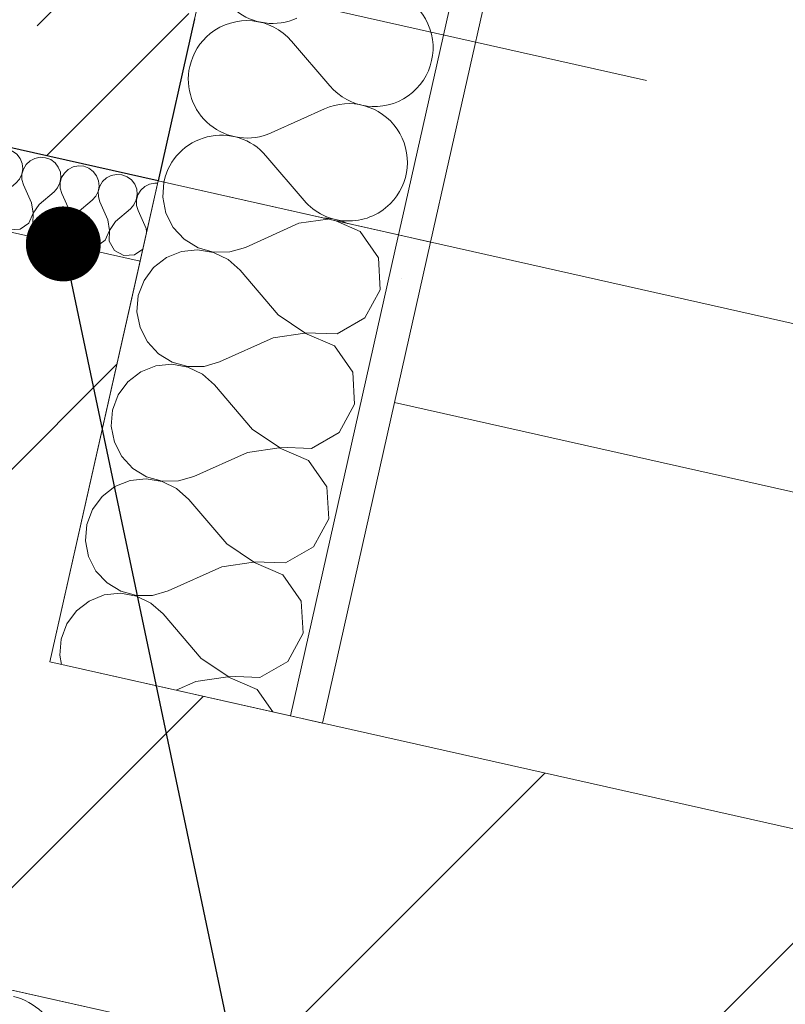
# Model space of a CAD drawing. Header units: millimetres. Extents: x -7213913 to -6999406, y 6129472 to 6470382.
# Tile 201 of 256: x -7184693 to -7184227, y 6172947 to 6173547. Entities that reach past the tile are written whole.
import ezdxf
from ezdxf.enums import TextEntityAlignment as Align

# ---------------------------------------------------------------- set-up
doc = ezdxf.new("R2010")
doc.units = ezdxf.units.MM
doc.header["$MEASUREMENT"] = 0
doc.linetypes.add('Штриховая', pattern=[564.444447, 282.222223, -282.222223])
doc.linetypes.add('Штрихпунктирная', pattern=[670.277762, 352.777767, -176.388884, 0, -141.111112])
doc.layers.add('АР-Стены_внешние_.АР', color=7, linetype='Continuous')
doc.layers.add('АР-Чертеж-Оси_Осевые размеры.АР', color=7, linetype='Continuous')
for name, color, linetype, lineweight in [('АР-Стены_внешние_.АР_Ном._пера__1', 7, 'Continuous', 0), ('АР-Стены_внешние_.АР_Ном._пера__120', 7, 'Continuous', 0), ('АР-Стены_внутренние_пилоны.АР_Ном._пера__1', 7, 'Continuous', 30), ('АР-Чертеж-Оси_Осевые размеры.АР_Ном._пера__120', 7, 'Continuous', 0), ('АР-Чертеж-Размеры.АР_Ном._пера__1', 7, 'Continuous', 0)]:
    doc.layers.add(name, color=color, linetype=linetype, lineweight=lineweight)
doc.styles.add('РЎР“Р•РќР•Р\xa0Р\x98Р\xa0_РЎРўР\x98Р›Р¬_5', font='GOTHIC.TTF')
doc.dimstyles.new('СГЕНЕРИР_СТИЛЬ__8', dxfattribs={"dimtxt": 0.18, "dimasz": 91.2, "dimexe": 0.18, "dimexo": 0.0625, "dimgap": 0, "dimtad": 0, "dimtih": 1, "dimtoh": 1, "dimdec": 4, "dimzin": 0, "dimdsep": 46, "dimcen": 0.09, "dimadec": 0, "dimazin": 0, "dimtfac": 1, "dimtdec": 4, "dimtmove": 0, "dimatfit": 3, "dimldrblk": 'ARROWHEAD_11', "dimfxl": 1, "dimtolj": 1, "dimtzin": 0, "dimarcsym": 0})
pattern_1 = [(45, (-6566190.34, 6563027.8), (-111.369318, 111.369318), [0, -105, 0, -157.5]), (110, (-6565840.34, 6563027.8), (148.001588, 53.868173), [0, -77, 0, -133])]
pattern_2 = [(45, (-6566190.34, 6562677.8), (-127.279217, 127.279217), [])]

# ---------------------------------------------------------------- blocks, each defined once
blk = doc.blocks.new('*X527', base_point=(-6566190.34, 6562677.79))
at = {"layer": 'АР-Стены_внешние_.АР_Ном._пера__1', "color": 7, "linetype": 'Continuous', "lineweight": 0}
for p, q in [((-7184521.87, 6173485.87), (-7184540.01, 6173477.71)), ((-7184519.96, 6173436.61), (-7184543.14, 6173463.77))]:
    blk.add_line(p, q, dxfattribs=at)
for centre, start, end in [((-7184554.66, 6173510.29), 128.84684, 167.34172), ((-7184554.66, 6173510.29), 167.34172, 294.21162), ((-7184570.31, 6173440.59), 40.47183, 167.34172), ((-7184570.31, 6173440.59), 167.34172, 168.60224), ((-7184492.79, 6173459.79), 220.47183, 314.90997), ((-7184508.44, 6173390.09), 65.30336, 89.38032)]:
    blk.add_arc(centre, 35.71, start, end, dxfattribs=at)
blk = doc.blocks.new('*X529', base_point=(-6566190.34, 6562677.79))
at = {"layer": 'АР-Стены_внешние_.АР_Ном._пера__1', "color": 7, "linetype": 'Continuous', "lineweight": 0}
for p, q in [((-7184504.31, 6173506.3), (-7184527.49, 6173533.47)), ((-7184507.44, 6173492.36), (-7184521.87, 6173485.87))]:
    blk.add_line(p, q, dxfattribs=at)
for centre, start, end in [((-7184539, 6173579.98), 167.34172, 294.21162), ((-7184477.14, 6173529.48), 220.47183, 114.21162), ((-7184554.66, 6173510.29), 40.47183, 128.84681), ((-7184492.79, 6173459.79), 314.90995, 114.21162)]:
    blk.add_arc(centre, 35.71, start, end, dxfattribs=at)
blk = doc.blocks.new('Стена_219_10', base_point=(-7184703.38, 6173597.79))
at = {"layer": 'АР-Стены_внешние_.АР', "linetype": 'Continuous', "lineweight": 0, "true_color": 0x000000}
h = blk.add_hatch(dxfattribs=at)
h.set_pattern_fill('ШТУКАТУРКА__ГИПС_01_000A', color=18, style=0, pattern_type=2)
h.set_pattern_definition(pattern_1)
h.paths.add_polyline_path([(-7183033.73, 6179776.91), (-7184459.85, 6173427.18), (-7184442.94, 6173411.18), (-7183014.22, 6179772.53)])
h = blk.add_hatch(dxfattribs=at)
h.set_pattern_fill('ЖЕЛЕЗОБЕТОН__PROJECT__000A', color=18, style=0, pattern_type=2)
h.set_pattern_definition([(45, (-6566190.34, 6562677.8), (-84.852814, 84.852814), []), (45, (-6566232.77, 6562720.22), (-84.852814, 84.852814), [90, -30, 0, -30])])
h.paths.add_polyline_path([(-7184852.74, 6173503.22), (-7184608.81, 6173448.43), (-7184586.64, 6173547.17), (-7184797.95, 6173747.14)])
h = blk.add_hatch(dxfattribs=at)
h.set_pattern_fill('ШТУКАТУРКА__ГИПС_01_000A', color=18, style=0, pattern_type=2)
h.set_pattern_definition(pattern_1)
h.paths.add_polyline_path([(-7184459.85, 6173427.18), (-7184462.46, 6173415.56), (-7184442.94, 6173411.18)])
at = {"layer": 'АР-Стены_внешние_.АР_Ном._пера__1', "color": 7, "linetype": 'Continuous', "lineweight": 0}
blk.add_line((-7184459.85, 6173427.18), (-7183066.6, 6179630.56), dxfattribs=at)
at = {"layer": 'АР-Стены_внешние_.АР_Ном._пера__1', "color": 7, "linetype": 'Continuous', "lineweight": 0, "flags": 128}
blk.add_lwpolyline([(-7184442.94, 6173411.18), (-7183009.84, 6179792.04)], dxfattribs=at)
at = {"layer": 'АР-Стены_внутренние_пилоны.АР_Ном._пера__1', "color": 7, "linetype": 'Continuous', "lineweight": 30}
blk.add_line((-7184586.64, 6173547.17), (-7184608.81, 6173448.43), dxfattribs=at)
at = {"layer": 'АР-Стены_внутренние_пилоны.АР_Ном._пера__1', "color": 7, "linetype": 'Continuous', "lineweight": 0}
blk.add_line((-7184459.85, 6173427.18), (-7184462.46, 6173415.56), dxfattribs=at)
at = {"layer": 'АР-Стены_внутренние_пилоны.АР_Ном._пера__1', "color": 7, "linetype": 'Continuous', "lineweight": 30, "flags": 128}
blk.add_lwpolyline([(-7184608.81, 6173448.43), (-7184852.74, 6173503.22)], dxfattribs=at)
at = {"layer": 'АР-Стены_внутренние_пилоны.АР_Ном._пера__1', "color": 7, "linetype": 'Continuous', "lineweight": 0, "flags": 128}
for points in [[(-7184462.46, 6173415.56), (-7184608.81, 6173448.43)], [(-7184442.94, 6173411.18), (-7184462.46, 6173415.56)]]:
    blk.add_lwpolyline(points, dxfattribs=at)
at = {"layer": 'АР-Стены_внешние_.АР', "color": 7, "lineweight": 0}
for name in ['*X529', '*X527']:
    blk.add_blockref(name, (-6566190.34, 6562677.79), dxfattribs=at)
blk = doc.blocks.new('Стена_369_10', base_point=(-7185998.29, 6173350.55))
at = {"layer": 'АР-Стены_внешние_.АР', "linetype": 'Continuous', "lineweight": 0, "true_color": 0x000000}
h = blk.add_hatch(dxfattribs=at)
h.set_pattern_fill('БЛОКИ_БЕТОННЫЕ_ЭФФЕКТИВН_28', color=18, style=0, pattern_type=2)
h.set_pattern_definition(pattern_2)
h.paths.add_polyline_path([(-7185976.38, 6173448.12), (-7186020.2, 6173252.98), (-7183928.99, 6172783.31), (-7183861.62, 6172973.16)])
at = {"layer": 'АР-Стены_внешние_.АР_Ном._пера__1', "color": 7, "linetype": 'Continuous', "lineweight": 15, "flags": 128}
for points in [[(-7185906.78, 6173227.51), (-7183928.99, 6172783.31)], [(-7183861.62, 6172973.16), (-7184674.55, 6173155.74)]]:
    blk.add_lwpolyline(points, dxfattribs=at)
blk = doc.blocks.new('*X779', base_point=(-6566190.34, 6562677.79))
at = {"layer": 'АР-Стены_внешние_.АР_Ном._пера__1', "color": 7, "linetype": 'Continuous', "lineweight": 0}
blk.add_arc((-7184704.56, 6172917.24), 35.71, 310.47194, 77.34184, dxfattribs=at)
blk = doc.blocks.new('Стена_373_10', base_point=(-7185906.85, 6173227.53))
at = {"layer": 'АР-Стены_внешние_.АР_Ном._пера__1', "color": 7, "linetype": 'Continuous', "lineweight": 0, "flags": 128}
blk.add_lwpolyline([(-7183732.43, 6172739.17), (-7185906.85, 6173227.53)], dxfattribs=at)
at = {"layer": 'АР-Стены_внешние_.АР', "color": 7, "lineweight": 0}
blk.add_blockref('*X779', (-6566190.34, 6562677.79), dxfattribs=at)
blk = doc.blocks.new('Стена_391_10', base_point=(-7184891.6, 6173102))
at = {"layer": 'АР-Стены_внешние_.АР', "linetype": 'Continuous', "lineweight": 0, "true_color": 0x000000}
h = blk.add_hatch(dxfattribs=at)
h.set_pattern_fill('БЛОКИ_БЕТОННЫЕ_ЭФФЕКТИВН_28', color=18, style=0, pattern_type=2)
h.set_pattern_definition(pattern_2)
h.paths.add_polyline_path([(-7184674.55, 6173155.74), (-7184619.77, 6173399.65), (-7184814.91, 6173443.48), (-7184869.69, 6173199.57)])
at = {"layer": 'АР-Стены_внешние_.АР_Ном._пера__1', "color": 7, "linetype": 'Continuous', "lineweight": 15, "flags": 128}
for points in [[(-7184814.91, 6173443.48), (-7184869.69, 6173199.57)], [(-7184619.77, 6173399.65), (-7184814.91, 6173443.48)], [(-7184674.55, 6173155.74), (-7184619.77, 6173399.65)]]:
    blk.add_lwpolyline(points, dxfattribs=at)
blk = doc.blocks.new('*X813', base_point=(-6566190.34, 6562677.79))
at = {"layer": 'АР-Стены_внешние_.АР_Ном._пера__1', "color": 7, "linetype": 'Continuous', "lineweight": 0}
for p, q in [((-7184796.63, 6173488.93), (-7184799.85, 6173488.3)), ((-7184793.36, 6173488.66), (-7184796.63, 6173488.93)), ((-7184805.19, 6173484.57), (-7184805.97, 6173483.29)), ((-7184802.78, 6173486.81), (-7184805.19, 6173484.57)), ((-7184799.85, 6173488.3), (-7184802.78, 6173486.81)), ((-7184790.28, 6173487.51), (-7184793.36, 6173488.66)), ((-7184787.64, 6173485.55), (-7184790.28, 6173487.51)), ((-7184785.63, 6173482.96), (-7184787.64, 6173485.55)), ((-7184784.41, 6173479.91), (-7184785.63, 6173482.96)), ((-7184776.62, 6173483.08), (-7184779.55, 6173481.59)), ((-7184773.4, 6173483.71), (-7184776.62, 6173483.08)), ((-7184770.13, 6173483.44), (-7184773.4, 6173483.71)), ((-7184767.05, 6173482.29), (-7184770.13, 6173483.44)), ((-7184784.07, 6173476.64), (-7184784.41, 6173479.91)), ((-7184781.96, 6173479.36), (-7184783.66, 6173476.55)), ((-7184779.55, 6173481.59), (-7184781.96, 6173479.36)), ((-7184764.41, 6173480.34), (-7184767.05, 6173482.29)), ((-7184762.4, 6173477.74), (-7184764.41, 6173480.34)), ((-7184761.18, 6173474.69), (-7184762.4, 6173477.74)), ((-7184753.39, 6173477.86), (-7184756.32, 6173476.37)), ((-7184750.17, 6173478.5), (-7184753.39, 6173477.86)), ((-7184746.89, 6173478.23), (-7184750.17, 6173478.5)), ((-7184743.82, 6173477.07), (-7184746.89, 6173478.23)), ((-7184741.18, 6173475.12), (-7184743.82, 6173477.07)), ((-7184807.74, 6173475.38), (-7184807.74, 6173475.32)), ((-7184807.74, 6173475.32), (-7184806.82, 6173472.16)), ((-7184801.94, 6173461.31), (-7184806.82, 6173472.16)), ((-7184786.06, 6173470.45), (-7184784.63, 6173473.4)), ((-7184784.63, 6173473.4), (-7184784.07, 6173476.64)), ((-7184783.66, 6173476.55), (-7184784.54, 6173473.38)), ((-7184784.54, 6173473.38), (-7184784.51, 6173470.1)), ((-7184761.4, 6173468.19), (-7184760.84, 6173471.42)), ((-7184760.43, 6173471.33), (-7184761.31, 6173468.17)), ((-7184760.84, 6173471.42), (-7184761.18, 6173474.69)), ((-7184758.73, 6173474.14), (-7184760.43, 6173471.33)), ((-7184756.32, 6173476.37), (-7184758.73, 6173474.14)), ((-7184739.17, 6173472.52), (-7184741.18, 6173475.12)), ((-7184737.95, 6173469.47), (-7184739.17, 6173472.52)), ((-7184733.09, 6173471.15), (-7184735.49, 6173468.92)), ((-7184730.16, 6173472.65), (-7184733.09, 6173471.15)), ((-7184726.94, 6173473.28), (-7184730.16, 6173472.65)), ((-7184723.66, 6173473.01), (-7184726.94, 6173473.28)), ((-7184720.59, 6173471.85), (-7184723.66, 6173473.01)), ((-7184717.95, 6173469.9), (-7184720.59, 6173471.85)), ((-7184797.29, 6173460.26), (-7184788.24, 6173467.99)), ((-7184788.24, 6173467.99), (-7184786.06, 6173470.45)), ((-7184784.51, 6173470.1), (-7184783.59, 6173466.95)), ((-7184778.71, 6173456.09), (-7184783.59, 6173466.95)), ((-7184765.01, 6173462.77), (-7184762.83, 6173465.23)), ((-7184762.83, 6173465.23), (-7184761.4, 6173468.19)), ((-7184761.31, 6173468.17), (-7184761.28, 6173464.88)), ((-7184761.28, 6173464.88), (-7184760.36, 6173461.73)), ((-7184738.17, 6173462.97), (-7184737.61, 6173466.21)), ((-7184737.2, 6173466.11), (-7184738.08, 6173462.95)), ((-7184737.61, 6173466.21), (-7184737.95, 6173469.47)), ((-7184735.49, 6173468.92), (-7184737.2, 6173466.11)), ((-7184715.94, 6173467.3), (-7184717.95, 6173469.9)), ((-7184714.72, 6173464.25), (-7184715.94, 6173467.3)), ((-7184709.86, 6173465.94), (-7184712.26, 6173463.7)), ((-7184706.93, 6173467.43), (-7184709.86, 6173465.94)), ((-7184703.71, 6173468.06), (-7184706.93, 6173467.43)), ((-7184700.43, 6173467.79), (-7184703.71, 6173468.06)), ((-7184697.36, 6173466.64), (-7184700.43, 6173467.79)), ((-7184694.72, 6173464.69), (-7184697.36, 6173466.64)), ((-7184800.99, 6173454.87), (-7184801.94, 6173461.31)), ((-7184797.29, 6173460.26), (-7184800.9, 6173454.85)), ((-7184774.06, 6173455.04), (-7184765.01, 6173462.77)), ((-7184755.48, 6173450.87), (-7184760.36, 6173461.73)), ((-7184741.78, 6173457.55), (-7184739.6, 6173460.01)), ((-7184739.6, 6173460.01), (-7184738.17, 6173462.97)), ((-7184738.08, 6173462.95), (-7184738.05, 6173459.66)), ((-7184738.05, 6173459.66), (-7184737.13, 6173456.51)), ((-7184714.94, 6173457.75), (-7184714.37, 6173460.99)), ((-7184713.97, 6173460.9), (-7184714.84, 6173457.73)), ((-7184714.37, 6173460.99), (-7184714.72, 6173464.25)), ((-7184712.26, 6173463.7), (-7184713.97, 6173460.9)), ((-7184692.71, 6173462.09), (-7184694.72, 6173464.69)), ((-7184691.49, 6173459.04), (-7184692.71, 6173462.09)), ((-7184691.14, 6173455.77), (-7184691.49, 6173459.04)), ((-7184686.63, 6173460.72), (-7184689.03, 6173458.49)), ((-7184683.7, 6173462.21), (-7184686.63, 6173460.72)), ((-7184680.48, 6173462.84), (-7184683.7, 6173462.21)), ((-7184677.2, 6173462.57), (-7184680.48, 6173462.84)), ((-7184674.13, 6173461.42), (-7184677.2, 6173462.57)), ((-7184671.48, 6173459.47), (-7184674.13, 6173461.42)), ((-7184669.48, 6173456.87), (-7184671.48, 6173459.47)), ((-7184803.58, 6173448.9), (-7184800.99, 6173454.87)), ((-7184800.9, 6173454.85), (-7184801.12, 6173448.34)), ((-7184777.76, 6173449.65), (-7184778.71, 6173456.09)), ((-7184774.06, 6173455.04), (-7184777.67, 6173449.63)), ((-7184750.83, 6173449.83), (-7184741.78, 6173457.55)), ((-7184732.25, 6173445.65), (-7184737.13, 6173456.51)), ((-7184718.55, 6173452.34), (-7184716.36, 6173454.79)), ((-7184716.36, 6173454.79), (-7184714.94, 6173457.75)), ((-7184714.84, 6173457.73), (-7184714.82, 6173454.45)), ((-7184714.82, 6173454.45), (-7184713.9, 6173451.29)), ((-7184691.71, 6173452.53), (-7184691.14, 6173455.77)), ((-7184690.74, 6173455.68), (-7184691.61, 6173452.51)), ((-7184689.03, 6173458.49), (-7184690.74, 6173455.68)), ((-7184668.25, 6173453.82), (-7184669.48, 6173456.87)), ((-7184667.91, 6173450.55), (-7184668.25, 6173453.82)), ((-7184665.8, 6173453.27), (-7184667.51, 6173450.46)), ((-7184663.39, 6173455.5), (-7184665.8, 6173453.27)), ((-7184660.47, 6173456.99), (-7184663.39, 6173455.5)), ((-7184657.24, 6173457.63), (-7184660.47, 6173456.99)), ((-7184653.97, 6173457.36), (-7184657.24, 6173457.63)), ((-7184650.9, 6173456.2), (-7184653.97, 6173457.36)), ((-7184648.25, 6173454.25), (-7184650.9, 6173456.2)), ((-7184646.25, 6173451.65), (-7184648.25, 6173454.25)), ((-7184808.91, 6173445.17), (-7184803.58, 6173448.9)), ((-7184801.12, 6173448.34), (-7184797.89, 6173442.7)), ((-7184780.34, 6173443.68), (-7184777.76, 6173449.65)), ((-7184777.67, 6173449.63), (-7184777.89, 6173443.13)), ((-7184754.53, 6173444.43), (-7184755.48, 6173450.87)), ((-7184750.83, 6173449.83), (-7184754.44, 6173444.41)), ((-7184727.6, 6173444.61), (-7184718.55, 6173452.34)), ((-7184709.02, 6173440.44), (-7184713.9, 6173451.29)), ((-7184704.37, 6173439.39), (-7184695.31, 6173447.12)), ((-7184695.31, 6173447.12), (-7184693.13, 6173449.58)), ((-7184693.13, 6173449.58), (-7184691.71, 6173452.53)), ((-7184691.61, 6173452.51), (-7184691.59, 6173449.23)), ((-7184691.59, 6173449.23), (-7184690.67, 6173446.08)), ((-7184669.9, 6173444.36), (-7184668.48, 6173447.32)), ((-7184668.48, 6173447.32), (-7184667.91, 6173450.55)), ((-7184667.51, 6173450.46), (-7184668.38, 6173447.3)), ((-7184668.38, 6173447.3), (-7184668.36, 6173444.01)), ((-7184645.02, 6173448.6), (-7184646.25, 6173451.65)), ((-7184644.68, 6173445.34), (-7184645.02, 6173448.6)), ((-7184642.57, 6173448.05), (-7184644.28, 6173445.25)), ((-7184640.16, 6173450.29), (-7184642.57, 6173448.05)), ((-7184637.24, 6173451.78), (-7184640.16, 6173450.29)), ((-7184634.01, 6173452.41), (-7184637.24, 6173451.78)), ((-7184630.74, 6173452.14), (-7184634.01, 6173452.41)), ((-7184627.67, 6173450.98), (-7184630.74, 6173452.14)), ((-7184625.02, 6173449.03), (-7184627.67, 6173450.98)), ((-7184623.01, 6173446.43), (-7184625.02, 6173449.03)), ((-7184610.78, 6173447.19), (-7184614.01, 6173446.56)), ((-7184609.12, 6173447.06), (-7184610.78, 6173447.19)), ((-7184814.6, 6173444.85), (-7184808.91, 6173445.17)), ((-7184797.89, 6173442.7), (-7184792.18, 6173439.59)), ((-7184785.68, 6173439.95), (-7184780.34, 6173443.68)), ((-7184777.89, 6173443.13), (-7184774.66, 6173437.48)), ((-7184757.11, 6173438.46), (-7184754.53, 6173444.43)), ((-7184754.44, 6173444.41), (-7184754.66, 6173437.91)), ((-7184731.3, 6173439.22), (-7184732.25, 6173445.65)), ((-7184727.6, 6173444.61), (-7184731.21, 6173439.2)), ((-7184685.79, 6173435.22), (-7184690.67, 6173446.08)), ((-7184681.14, 6173434.18), (-7184672.08, 6173441.9)), ((-7184672.08, 6173441.9), (-7184669.9, 6173444.36)), ((-7184668.36, 6173444.01), (-7184667.44, 6173440.86)), ((-7184662.56, 6173430), (-7184667.44, 6173440.86)), ((-7184646.67, 6173439.14), (-7184645.25, 6173442.1)), ((-7184645.25, 6173442.1), (-7184644.68, 6173445.34)), ((-7184644.28, 6173445.25), (-7184645.15, 6173442.08)), ((-7184645.15, 6173442.08), (-7184645.13, 6173438.79)), ((-7184621.79, 6173443.39), (-7184623.01, 6173446.43)), ((-7184621.45, 6173440.12), (-7184621.79, 6173443.39)), ((-7184619.34, 6173442.83), (-7184621.05, 6173440.03)), ((-7184616.93, 6173445.07), (-7184619.34, 6173442.83)), ((-7184614.01, 6173446.56), (-7184616.93, 6173445.07)), ((-7184792.18, 6173439.59), (-7184785.68, 6173439.95)), ((-7184774.66, 6173437.48), (-7184768.94, 6173434.37)), ((-7184762.45, 6173434.74), (-7184757.11, 6173438.46)), ((-7184754.66, 6173437.91), (-7184751.43, 6173432.26)), ((-7184733.88, 6173433.24), (-7184731.3, 6173439.22)), ((-7184731.21, 6173439.2), (-7184731.43, 6173432.69)), ((-7184708.07, 6173434), (-7184709.02, 6173440.44)), ((-7184704.37, 6173439.39), (-7184707.98, 6173433.98)), ((-7184684.84, 6173428.78), (-7184685.79, 6173435.22)), ((-7184657.91, 6173428.96), (-7184648.85, 6173436.69)), ((-7184648.85, 6173436.69), (-7184646.67, 6173439.14)), ((-7184645.13, 6173438.79), (-7184644.21, 6173435.64)), ((-7184639.32, 6173424.78), (-7184644.21, 6173435.64)), ((-7184623.44, 6173433.92), (-7184622.01, 6173436.88)), ((-7184622.01, 6173436.88), (-7184621.45, 6173440.12)), ((-7184621.05, 6173440.03), (-7184621.92, 6173436.86)), ((-7184621.92, 6173436.86), (-7184621.9, 6173433.58)), ((-7184768.94, 6173434.37), (-7184762.45, 6173434.74)), ((-7184751.43, 6173432.26), (-7184745.71, 6173429.16)), ((-7184745.71, 6173429.16), (-7184739.22, 6173429.52)), ((-7184739.22, 6173429.52), (-7184733.88, 6173433.24)), ((-7184731.43, 6173432.69), (-7184728.2, 6173427.04)), ((-7184710.65, 6173428.03), (-7184708.07, 6173434)), ((-7184707.98, 6173433.98), (-7184708.2, 6173427.48)), ((-7184681.14, 6173434.18), (-7184684.75, 6173428.76)), ((-7184661.61, 6173423.56), (-7184662.56, 6173430)), ((-7184657.91, 6173428.96), (-7184661.52, 6173423.54)), ((-7184634.68, 6173423.74), (-7184625.62, 6173431.47)), ((-7184625.62, 6173431.47), (-7184623.44, 6173433.92)), ((-7184621.9, 6173433.58), (-7184620.98, 6173430.42)), ((-7184616.09, 6173419.57), (-7184620.98, 6173430.42)), ((-7184728.2, 6173427.04), (-7184722.48, 6173423.94)), ((-7184722.48, 6173423.94), (-7184715.99, 6173424.3)), ((-7184715.99, 6173424.3), (-7184710.65, 6173428.03)), ((-7184708.2, 6173427.48), (-7184704.97, 6173421.83)), ((-7184687.42, 6173422.81), (-7184684.84, 6173428.78)), ((-7184684.75, 6173428.76), (-7184684.97, 6173422.26)), ((-7184664.19, 6173417.59), (-7184661.61, 6173423.56)), ((-7184661.52, 6173423.54), (-7184661.74, 6173417.04)), ((-7184638.38, 6173418.35), (-7184639.32, 6173424.78)), ((-7184634.68, 6173423.74), (-7184638.29, 6173418.33)), ((-7184704.97, 6173421.83), (-7184699.25, 6173418.72)), ((-7184699.25, 6173418.72), (-7184692.76, 6173419.08)), ((-7184692.76, 6173419.08), (-7184687.42, 6173422.81)), ((-7184684.97, 6173422.26), (-7184681.74, 6173416.61)), ((-7184669.53, 6173413.87), (-7184664.19, 6173417.59)), ((-7184661.74, 6173417.04), (-7184658.51, 6173411.39)), ((-7184640.96, 6173412.37), (-7184638.38, 6173418.35)), ((-7184638.29, 6173418.33), (-7184638.51, 6173411.82)), ((-7184615.78, 6173417.42), (-7184616.09, 6173419.57)), ((-7184681.74, 6173416.61), (-7184676.02, 6173413.5)), ((-7184676.02, 6173413.5), (-7184669.53, 6173413.87)), ((-7184658.51, 6173411.39), (-7184652.79, 6173408.29)), ((-7184646.29, 6173408.65), (-7184640.96, 6173412.37)), ((-7184638.51, 6173411.82), (-7184635.28, 6173406.18)), ((-7184652.79, 6173408.29), (-7184646.29, 6173408.65)), ((-7184635.28, 6173406.18), (-7184629.56, 6173403.07)), ((-7184623.06, 6173403.43), (-7184618.15, 6173406.86)), ((-7184629.56, 6173403.07), (-7184623.06, 6173403.43))]:
    blk.add_line(p, q, dxfattribs=at)
blk = doc.blocks.new('Стена_392_10', base_point=(-7184608.81, 6173448.43))
at = {"layer": 'АР-Стены_внешние_.АР_Ном._пера__1', "color": 7, "linetype": 'Continuous', "lineweight": 0, "flags": 128}
for points in [[(-7184814.91, 6173443.48), (-7184803.95, 6173492.26)], [(-7184608.81, 6173448.43), (-7184803.95, 6173492.26)], [(-7184619.77, 6173399.65), (-7184608.81, 6173448.43)], [(-7184814.91, 6173443.48), (-7184619.77, 6173399.65)]]:
    blk.add_lwpolyline(points, dxfattribs=at)
at = {"layer": 'АР-Стены_внешние_.АР', "color": 7, "lineweight": 0}
blk.add_blockref('*X813', (-6566190.34, 6562677.79), dxfattribs=at)
blk = doc.blocks.new('*X815', base_point=(-6566190.34, 6562677.79))
at = {"layer": 'АР-Стены_внешние_.АР_Ном._пера__1', "color": 7, "linetype": 'Continuous', "lineweight": 0}
for p, q in [((-7184605.22, 6173447.63), (-7184605.97, 6173438.6)), ((-7184605.97, 6173438.6), (-7184604.07, 6173428.93)), ((-7184604.07, 6173428.93), (-7184599.6, 6173420.15)), ((-7184505.54, 6173425.24), (-7184523.09, 6173422.66)), ((-7184485.86, 6173417.76), (-7184500.63, 6173424.14)), ((-7184599.6, 6173420.15), (-7184592.89, 6173412.92)), ((-7184523.09, 6173422.66), (-7184555.66, 6173408.02)), ((-7184474.69, 6173401.75), (-7184485.86, 6173417.76)), ((-7184592.89, 6173412.92), (-7184584.47, 6173407.8)), ((-7184594.55, 6173405.56), (-7184603.69, 6173401.9)), ((-7184584.75, 6173406.59), (-7184594.55, 6173405.56)), ((-7184575.04, 6173404.9), (-7184584.75, 6173406.59)), ((-7184584.47, 6173407.8), (-7184574.98, 6173405.18)), ((-7184566.16, 6173400.62), (-7184575.04, 6173404.9)), ((-7184574.98, 6173405.18), (-7184565.12, 6173405.25)), ((-7184565.12, 6173405.25), (-7184555.66, 6173408.02)), ((-7184603.69, 6173401.9), (-7184611.49, 6173395.87)), ((-7184558.79, 6173394.08), (-7184566.16, 6173400.62)), ((-7184473.6, 6173382.26), (-7184474.69, 6173401.75)), ((-7184611.49, 6173395.87), (-7184617.34, 6173387.95)), ((-7184535.61, 6173366.91), (-7184558.79, 6173394.08)), ((-7184617.34, 6173387.95), (-7184620.81, 6173378.72)), ((-7184482.92, 6173365.11), (-7184473.6, 6173382.26)), ((-7184620.81, 6173378.72), (-7184621.62, 6173368.9)), ((-7184621.62, 6173368.9), (-7184619.72, 6173359.23)), ((-7184535.61, 6173366.91), (-7184519.37, 6173356.09)), ((-7184499.86, 6173355.42), (-7184482.92, 6173365.11)), ((-7184619.72, 6173359.23), (-7184615.25, 6173350.45)), ((-7184538.74, 6173352.97), (-7184571.32, 6173338.32)), ((-7184519.43, 6173355.81), (-7184538.74, 6173352.97)), ((-7184501.51, 6173348.07), (-7184519.43, 6173355.81)), ((-7184519.37, 6173356.09), (-7184499.86, 6173355.42)), ((-7184615.25, 6173350.45), (-7184608.55, 6173343.23)), ((-7184490.34, 6173332.06), (-7184501.51, 6173348.07)), ((-7184608.55, 6173343.23), (-7184600.13, 6173338.11)), ((-7184610.2, 6173335.87), (-7184619.35, 6173332.21)), ((-7184600.4, 6173336.9), (-7184610.2, 6173335.87)), ((-7184590.69, 6173335.21), (-7184600.4, 6173336.9)), ((-7184600.13, 6173338.11), (-7184590.63, 6173335.49)), ((-7184581.82, 6173330.93), (-7184590.69, 6173335.21)), ((-7184590.63, 6173335.49), (-7184580.78, 6173335.56)), ((-7184580.78, 6173335.56), (-7184571.32, 6173338.32)), ((-7184619.35, 6173332.21), (-7184627.14, 6173326.18)), ((-7184574.45, 6173324.39), (-7184581.82, 6173330.93)), ((-7184489.25, 6173312.57), (-7184490.34, 6173332.06)), ((-7184627.14, 6173326.18), (-7184633, 6173318.26)), ((-7184551.27, 6173297.22), (-7184574.45, 6173324.39)), ((-7184633, 6173318.26), (-7184636.46, 6173309.03)), ((-7184636.46, 6173309.03), (-7184637.27, 6173299.21)), ((-7184498.57, 6173295.42), (-7184489.25, 6173312.57)), ((-7184637.27, 6173299.21), (-7184635.37, 6173289.54)), ((-7184551.27, 6173297.22), (-7184535.02, 6173286.4)), ((-7184515.51, 6173285.73), (-7184498.57, 6173295.42)), ((-7184635.37, 6173289.54), (-7184630.9, 6173280.76)), ((-7184535.08, 6173286.11), (-7184554.4, 6173283.28)), ((-7184517.17, 6173278.37), (-7184535.08, 6173286.11)), ((-7184535.02, 6173286.4), (-7184515.51, 6173285.73)), ((-7184630.9, 6173280.76), (-7184624.2, 6173273.54)), ((-7184554.4, 6173283.28), (-7184586.97, 6173268.63)), ((-7184624.2, 6173273.54), (-7184615.78, 6173268.42)), ((-7184505.99, 6173262.37), (-7184517.17, 6173278.37)), ((-7184616.05, 6173267.21), (-7184625.85, 6173266.18)), ((-7184606.34, 6173265.51), (-7184616.05, 6173267.21)), ((-7184615.78, 6173268.42), (-7184606.28, 6173265.8)), ((-7184596.43, 6173265.87), (-7184586.97, 6173268.63)), ((-7184635, 6173262.51), (-7184642.8, 6173256.49)), ((-7184625.85, 6173266.18), (-7184635, 6173262.51)), ((-7184597.47, 6173261.24), (-7184606.34, 6173265.51)), ((-7184606.28, 6173265.8), (-7184596.43, 6173265.87)), ((-7184590.1, 6173254.69), (-7184597.47, 6173261.24)), ((-7184504.9, 6173242.88), (-7184505.99, 6173262.37)), ((-7184642.8, 6173256.49), (-7184648.65, 6173248.56)), ((-7184566.92, 6173227.52), (-7184590.1, 6173254.69)), ((-7184648.65, 6173248.56), (-7184652.11, 6173239.34)), ((-7184652.11, 6173239.34), (-7184652.93, 6173229.52)), ((-7184514.22, 6173225.73), (-7184504.9, 6173242.88)), ((-7184652.93, 6173229.52), (-7184651.02, 6173219.85)), ((-7184566.92, 6173227.52), (-7184550.67, 6173216.7)), ((-7184531.17, 6173216.04), (-7184514.22, 6173225.73)), ((-7184651.02, 6173219.85), (-7184646.55, 6173211.07)), ((-7184570.05, 6173213.59), (-7184602.62, 6173198.94)), ((-7184550.74, 6173216.42), (-7184570.05, 6173213.59)), ((-7184532.82, 6173208.68), (-7184550.74, 6173216.42)), ((-7184550.67, 6173216.7), (-7184531.17, 6173216.04)), ((-7184646.55, 6173211.07), (-7184639.85, 6173203.84)), ((-7184521.65, 6173192.68), (-7184532.82, 6173208.68)), ((-7184639.85, 6173203.84), (-7184631.43, 6173198.73)), ((-7184641.5, 6173196.49), (-7184650.65, 6173192.82)), ((-7184631.7, 6173197.51), (-7184641.5, 6173196.49)), ((-7184622, 6173195.82), (-7184631.7, 6173197.51)), ((-7184631.43, 6173198.73), (-7184621.93, 6173196.1)), ((-7184613.12, 6173191.54), (-7184622, 6173195.82)), ((-7184621.93, 6173196.1), (-7184612.08, 6173196.18)), ((-7184612.08, 6173196.18), (-7184602.62, 6173198.94)), ((-7184650.65, 6173192.82), (-7184658.45, 6173186.8)), ((-7184605.75, 6173185), (-7184613.12, 6173191.54)), ((-7184520.56, 6173173.19), (-7184521.65, 6173192.68)), ((-7184658.45, 6173186.8), (-7184664.3, 6173178.87)), ((-7184582.57, 6173157.83), (-7184605.75, 6173185)), ((-7184664.3, 6173178.87), (-7184667.77, 6173169.65)), ((-7184529.87, 6173156.04), (-7184520.56, 6173173.19)), ((-7184667.77, 6173169.65), (-7184668.58, 6173159.83)), ((-7184668.58, 6173159.83), (-7184667.46, 6173154.15)), ((-7184582.57, 6173157.83), (-7184566.33, 6173147.01)), ((-7184546.82, 6173146.35), (-7184529.87, 6173156.04)), ((-7184585.7, 6173143.89), (-7184597.72, 6173138.49)), ((-7184566.39, 6173146.73), (-7184585.7, 6173143.89)), ((-7184548.47, 6173138.99), (-7184566.39, 6173146.73)), ((-7184566.33, 6173147.01), (-7184546.82, 6173146.35)), ((-7184538.9, 6173125.28), (-7184548.47, 6173138.99))]:
    blk.add_line(p, q, dxfattribs=at)
blk = doc.blocks.new('Стена_393_10', base_point=(-7184601.37, 6173139.31))
at = {"layer": 'АР-Стены_внешние_.АР', "linetype": 'Continuous', "lineweight": 0, "true_color": 0x000000}
h = blk.add_hatch(dxfattribs=at)
h.set_pattern_fill('ШТУКАТУРКА__ГИПС_01_000A', color=18, style=0, pattern_type=2)
h.set_pattern_definition(pattern_1)
h.paths.add_polyline_path([(-7184508.68, 6173118.49), (-7184442.94, 6173411.18), (-7184462.46, 6173415.57), (-7184528.2, 6173122.87)])
at = {"layer": 'АР-Стены_внешние_.АР_Ном._пера__1', "color": 7, "linetype": 'Continuous', "lineweight": 0}
blk.add_line((-7184528.2, 6173122.87), (-7184462.46, 6173415.57), dxfattribs=at)
at = {"layer": 'АР-Стены_внешние_.АР_Ном._пера__1', "color": 7, "linetype": 'Continuous', "lineweight": 0, "flags": 128}
for points in [[(-7184608.81, 6173448.44), (-7184674.55, 6173155.74)], [(-7184462.46, 6173415.57), (-7184608.81, 6173448.44)], [(-7184508.68, 6173118.49), (-7184442.94, 6173411.18)], [(-7184442.94, 6173411.18), (-7184462.46, 6173415.57)], [(-7184528.2, 6173122.87), (-7184674.55, 6173155.74)], [(-7184508.68, 6173118.49), (-7184528.2, 6173122.87)]]:
    blk.add_lwpolyline(points, dxfattribs=at)
at = {"layer": 'АР-Стены_внешние_.АР', "color": 7, "lineweight": 0}
blk.add_blockref('*X815', (-6566190.34, 6562677.79), dxfattribs=at)
blk = doc.blocks.new('ARROWHEAD_11')
at = {"color": 0, "linetype": 'Continuous', "lineweight": 0}
blk.add_line((0, 0), (-1, 0), dxfattribs=at)
at = {"color": 0, "linetype": 'Continuous', "lineweight": 0, "const_width": 0.25, "flags": 128}
blk.add_lwpolyline([(-0.125, 0, 1), (0.125, 0, 1)], format="xyb", close=True, dxfattribs=at)
blk = doc.blocks.new('Стандартный Маркер Сетки[187]_10', base_point=(-7209178.45, 6179094.59))
at = {"layer": 'АР-Чертеж-Оси_Осевые размеры.АР_Ном._пера__120', "color": 7, "linetype": 'Штрихпунктирная', "lineweight": 0}
blk.add_line((-7208202.75, 6178875.45), (-7184083.84, 6173458.47), dxfattribs=at)
at = {"layer": 'АР-Чертеж-Оси_Осевые размеры.АР_Ном._пера__120', "color": 7, "lineweight": 0, "style": 'РЎР“Р•РќР•Р\xa0Р\x98Р\xa0_РЎРўР\x98Р›Р¬_5'}
blk.add_attdef('AC_MarkerText_1', text='', height=350, rotation=347.34176, dxfattribs=at).set_placement((-7209596.37, 6179385.23), align=Align.TOP_CENTER)
blk = doc.blocks.new('Стандартный Маркер Сетки[208]_10', base_point=(-7209178.45, 6179094.59))
at = {"layer": 'АР-Чертеж-Оси_Осевые размеры.АР_Ном._пера__120', "color": 7, "linetype": 'Штрихпунктирная', "lineweight": 0}
blk.add_line((-7208202.75, 6178875.45), (-7184083.84, 6173458.47), dxfattribs=at)
at = {"layer": 'АР-Чертеж-Оси_Осевые размеры.АР_Ном._пера__120', "color": 7, "lineweight": 0, "style": 'РЎР“Р•РќР•Р\xa0Р\x98Р\xa0_РЎРўР\x98Р›Р¬_5'}
blk.add_attdef('AC_MarkerText_1', text='', height=350, rotation=347.34176, dxfattribs=at).set_placement((-7209596.37, 6179385.23), align=Align.TOP_CENTER)

msp = doc.modelspace()

# ---------------------------------------------------------------- linework, layer by layer
at = {"layer": 'АР-Стены_внешние_.АР_Ном._пера__120', "color": 7, "linetype": 'Continuous', "lineweight": 0, "flags": 128}
msp.add_lwpolyline([(-7183676.38, 6173495.24), (-7184554.03, 6173692.36), (-7184608.81, 6173448.43), (-7183760.58, 6173257.93)], dxfattribs=at)
at = {"layer": 'АР-Стены_внешние_.АР_Ном._пера__120', "color": 7, "linetype": 'Штриховая', "lineweight": 0, "flags": 128}
msp.add_lwpolyline([(-7184464.86, 6173313.61), (-7183794.27, 6173163)], dxfattribs=at)

# ---------------------------------------------------------------- block references
at = {"layer": 'АР-Стены_внешние_.АР', "color": 7, "lineweight": 0}
for name, p in [('Стена_219_10', (-7184703.38, 6173597.79)), ('Стена_392_10', (-7184608.81, 6173448.43)), ('Стена_369_10', (-7185998.29, 6173350.55)), ('Стена_393_10', (-7184601.37, 6173139.31)), ('Стена_391_10', (-7184891.6, 6173102)), ('Стена_373_10', (-7185906.85, 6173227.53))]:
    msp.add_blockref(name, p, dxfattribs=at)
at = {"layer": 'АР-Чертеж-Оси_Осевые размеры.АР', "color": 8, "linetype": 'Continuous', "lineweight": 15}
for name in ['Стандартный Маркер Сетки[187]_10', 'Стандартный Маркер Сетки[208]_10']:
    msp.add_blockref(name, (-7209178.45, 6179094.59), dxfattribs=at)

# ---------------------------------------------------------------- leaders
at = {"layer": 'АР-Чертеж-Размеры.АР_Ном._пера__1', "color": 7, "linetype": 'Continuous', "lineweight": 0, "annotation_type": 0, "has_hookline": 1, "hookline_direction": 0, "text_width": 5574.86, "horizontal_direction": (0.975694, -0.219136, 0)}
msp.add_leader([(-7184666.44, 6173410.13), (-7184497.35, 6172605.25), (-7183050.5, 6172221.73)], dimstyle='СГЕНЕРИР_СТИЛЬ__8', dxfattribs=at)

doc.saveas('drawing.dxf')
